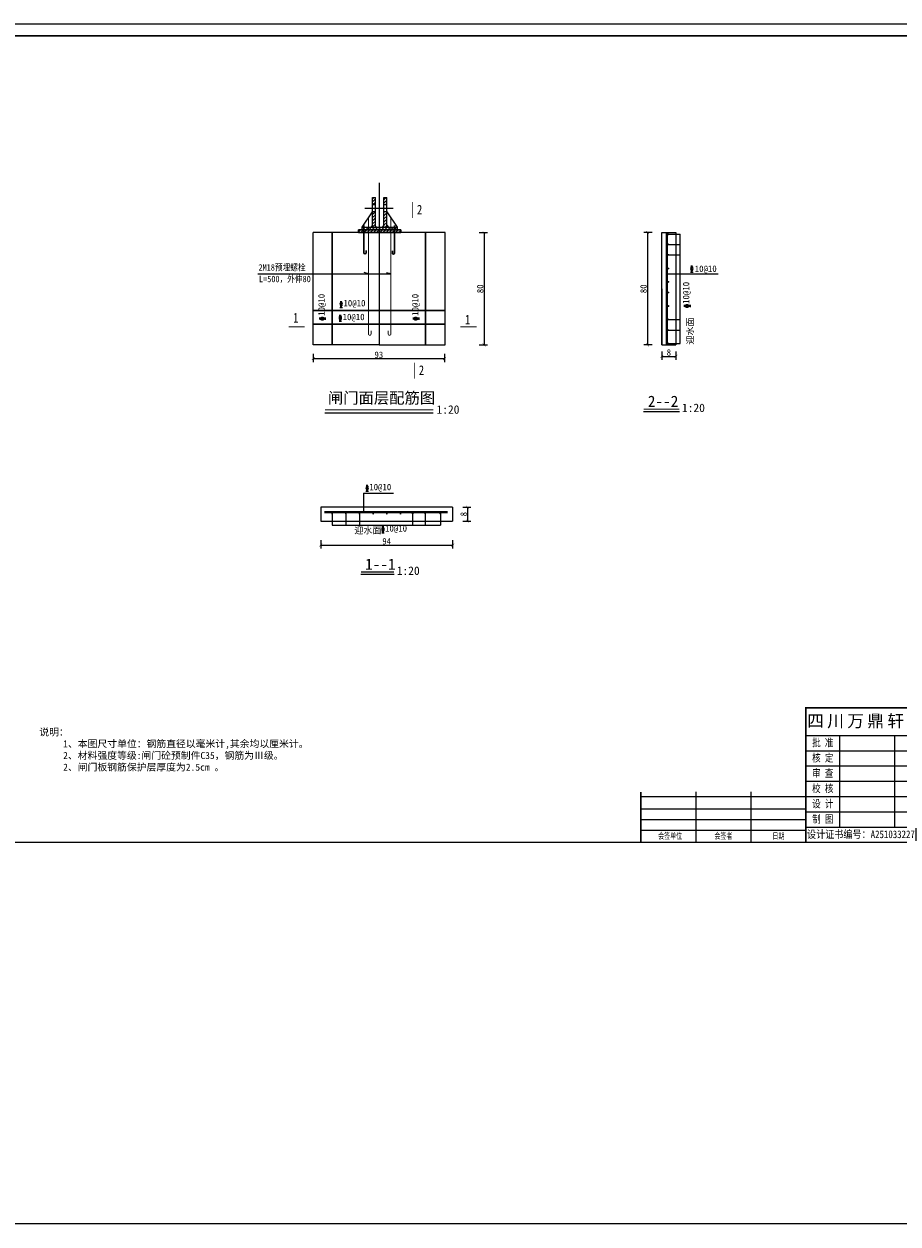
# Model space of a CAD drawing. Extents: x 36231 to 595326, y 3059 to 3871788.
# Tile 110 of 143: x 587985 to 588297, y 3866025 to 3866452. Entities that reach past the tile are written whole.
import ezdxf
from ezdxf.lldxf.tags import DXFTag

# ---------------------------------------------------------------- set-up
doc = ezdxf.new("R2010")
doc.units = 0
doc.header["$PDMODE"] = 32
doc.header["$PDSIZE"] = 0.2
doc.linetypes.add('CENTER', pattern=[50.8, 31.75, -6.35, 6.35, -6.35])
doc.layers.get('0').update_dxf_attribs({"linetype": 'CONTINUOUS'})
doc.layers.get('Defpoints').update_dxf_attribs({"linetype": 'CONTINUOUS'})
for name, color, linetype, lineweight in [('0.09标注线', 3, 'CONTINUOUS', 9), ('0.13文字', 3, 'CONTINUOUS', 13), ('图框１', 5, 'CONTINUOUS', 60), ('文字', 7, 'CONTINUOUS', 15), ('文字层', 7, 'CONTINUOUS', 15), ('标注线', 7, 'CONTINUOUS', 18), ('粗实线', 1, 'CONTINUOUS', 40), ('细实线', 3, 'CONTINUOUS', 20), ('细线', 7, 'CONTINUOUS', 15), ('轮廓西线', 1, 'CONTINUOUS', 15)]:
    doc.layers.add(name, color=color, linetype=linetype, lineweight=lineweight)
doc.layers.add('点划线', color=3, linetype='CENTER')
doc.layers.add('钢筋', color=1, linetype='CONTINUOUS')
doc.styles.add('-仿宋_GB2312', font='仿宋_GB2312_0.ttf')
doc.styles.add('CHX-1', font='tssdeng.shx', dxfattribs={"width": 0.7, "height": 300, "bigfont": 'atssdchn.shx'})
tags = doc.linetypes.add('DASHDOT2', pattern=[0.5, 0.25, -0.125, 0, -0.125]).pattern_tags.tags
tags[10:11] = [DXFTag(74, 4), DXFTag(75, 0), DXFTag(340, '0'), DXFTag(46, 1.0), DXFTag(50, 0.0), DXFTag(44, 0.0), DXFTag(45, 0.0)]
tags[8:9] = [DXFTag(74, 4), DXFTag(75, 0), DXFTag(340, '0'), DXFTag(46, 1.0), DXFTag(50, 0.0), DXFTag(44, 0.0), DXFTag(45, 0.0)]
tags[6:7] = [DXFTag(74, 4), DXFTag(75, 0), DXFTag(340, '0'), DXFTag(46, 1.0), DXFTag(50, 0.0), DXFTag(44, 0.0), DXFTag(45, 0.0)]
tags[4:5] = [DXFTag(74, 4), DXFTag(75, 0), DXFTag(340, '0'), DXFTag(46, 1.0), DXFTag(50, 0.0), DXFTag(44, 0.0), DXFTag(45, 0.0)]
doc.dimstyles.new('zzzz STANDARD', dxfattribs={"dimtxt": 2.3, "dimasz": 1, "dimexe": 1.25, "dimexo": 1.5, "dimgap": 0.2, "dimtad": 1, "dimdec": 0, "dimlfac": 10, "dimzin": 0, "dimdsep": 46, "dimtxsty": '-仿宋_GB2312', "dimblk": 'ARCHTICK', "dimcen": 0.09, "dimadec": 0, "dimazin": 0, "dimtfac": 1, "dimtdec": 0, "dimtix": 1, "dimtmove": 2, "dimatfit": 3, "dimfxl": 1.7, "dimfxlon": 1, "dimtolj": 1, "dimtzin": 0, "dimlwd": 9, "dimlwe": 9, "dimarcsym": 0})

# ---------------------------------------------------------------- blocks, each defined once
blk = doc.blocks.new('eesz')
at = {"layer": '图框１', "color": 7, "const_width": 0.467}
blk.add_lwpolyline([(25244.5, -497.6), (25244.5, -1980.6), (27344.5, -1980.6), (27344.5, -497.6)], close=True, dxfattribs=at)
blk.add_lwpolyline([(25244.5, -497.6), (25244.5, -1980.6), (27344.5, -1980.6), (27344.5, -497.6)], close=True, dxfattribs=at)
at = {"layer": '图框１', "color": 5, "const_width": 0.467}
blk.add_lwpolyline([(25244.5, -497.6), (25244.5, -1980.6), (27344.5, -1980.6), (27344.5, -497.6)], close=True, dxfattribs=at)
at = {"layer": '图框１', "color": 7}
blk.add_lwpolyline([(25322.3, -518.3, 3.11, 3.11, 0), (27318.5, -518.3, 2.59, 2.59, 0), (27318.5, -1954.6, 2.59, 2.59, 0), (25322.3, -1954.6, 2.59, 2.59, 0)], format="xyseb", close=True, dxfattribs=at)
blk.add_lwpolyline([(25322.3, -518.3, 3.11, 3.11, 0), (27318.5, -518.3, 2.59, 2.59, 0), (27318.5, -1954.6, 2.59, 2.59, 0), (25322.3, -1954.6, 2.59, 2.59, 0)], format="xyseb", close=True, dxfattribs=at)
at = {"layer": '图框１', "color": 5}
blk.add_lwpolyline([(25322.3, -518.3, 3.11, 3.11, 0), (27318.5, -518.3, 2.59, 2.59, 0), (27318.5, -1954.6, 2.59, 2.59, 0), (25322.3, -1954.6, 2.59, 2.59, 0)], format="xyseb", close=True, dxfattribs=at)
at = {"layer": '细线', "color": 7}
for p, q in [((26850.3, -1715.1), (27318.5, -1715.1)), ((26850.3, -1764.1), (27318.5, -1764.1)), ((26910.2, -1764.1), (26910.2, -1927.4)), ((27008.2, -1764.1), (27008.2, -1927.4)), ((27046.3, -1764.1), (27046.3, -1954.6)), ((27204.2, -1764.1), (27204.2, -1818.5)), ((26850.3, -1791.3), (27046.3, -1791.3)), ((27204.2, -1791.3), (27318.5, -1791.3)), ((26850.3, -1818.5), (27318.5, -1818.5)), ((26850.3, -1845.7), (27046.3, -1845.7)), ((26556.3, -1873), (26850.3, -1873)), ((26654.3, -1864.8), (26654.3, -1954.6)), ((26752.3, -1864.8), (26752.3, -1954.6)), ((26850.3, -1873), (27046.3, -1873)), ((26556.3, -1894.7), (26850.3, -1894.7)), ((26850.3, -1900.2), (27318.5, -1900.2)), ((27106.2, -1900.2), (27106.2, -1954.6)), ((27182.4, -1900.2), (27182.4, -1927.4)), ((27242.3, -1900.2), (27242.3, -1927.4)), ((26556.3, -1913.8), (26850.3, -1913.8)), ((26556.3, -1932.9), (26850.3, -1932.9)), ((26850.3, -1927.4), (27318.5, -1927.4))]:
    blk.add_line(p, q, dxfattribs=at)
at = {"layer": '细线', "color": 7, "const_width": 2.72}
for points in [[(27318.5, -1715.1), (26850.3, -1715.1), (26850.3, -1954.6)], [(26556.3, -1864.8), (26556.3, -1954.6)]]:
    blk.add_lwpolyline(points, dxfattribs=at)
at = {"layer": '文字', "color": 7, "line_spacing_factor": 0.5, "style": '-仿宋_GB2312'}
for s, insert, char_height, width, attachment_point in [('{\\fSimSun|b0|i0|c134|p2;\\T1.2;\\C256;四川万鼎轩建筑设计有限公司}', (27084.4, -1739.6), 21.778, 468.222, 5), ('{\\W0.8;批 准}', (26880.3, -1777.7), 13.611, 59.889, 5), ('{\\W0.8;招 标  设 计}', (27261.3, -1777.7), 13.611, 114.153, 5), ('{\\W0.8;核 定}', (26880.3, -1804.9), 13.611, 59.889, 5), ('{\\W0.8;土 建  部 分}', (27261.7, -1804.9), 13.611, 114.902, 5), ('{\\W0.8;审 查}', (26880.3, -1832.1), 13.611, 59.889, 5), ('{\\W0.8;校 核}', (26880.3, -1859.4), 13.611, 59.889, 5), ('{\\W0.8;设 计}', (26880.3, -1886.6), 13.611, 59.889, 5), ('{\\W0.8;制 图}', (26880.3, -1913.8), 13.611, 59.889, 5), ('{\\W0.8;比 例}', (27076.3, -1913.8), 13.611, 59.889, 5), ('见图', (27144.3, -1913.8), 13.61, 76.222, 5), ('{\\W0.8;日 期}', (27196.2, -1904.4), 13.611, 54.508, 1), ('2019.12', (27280.4, -1913.8), 13.61, 76.222, 5), ('{\\W0.7; 会签单位}', (26605.3, -1943.7), 10.889, 98, 5), ('{\\W0.7;会签者}', (26703.3, -1943.7), 10.889, 98, 5), ('{\\W0.7;日期}', (26801.3, -1943.7), 10.89, 98, 5), ('{\\W0.85;设计证书编号：A251033227}', (26948.3, -1941), 13.611, 196, 5), ('{\\W0.8;图 号}', (27060.1, -1931.7), 13.611, 54.508, 1)]:
    blk.add_mtext(s, dxfattribs=dict(at, insert=insert, char_height=char_height, width=width, attachment_point=attachment_point))
at = {"layer": '文字', "color": 7, "insert": (27125.3, -1791.3), "char_height": 5, "width": 157.889, "attachment_point": 5, "style": '-仿宋_GB2312'}
blk.add_mtext('新沂市2019年度农业水价综合改革计量设施配套\\P和农田水利工程维修养护项目\\P（2019年第二批省级以上水利发展资金和2018年\\P第二批省级以上水利发展资金剩余资金）', dxfattribs=at)
blk = doc.blocks.new('_ARCHTICK')
at = {"color": 0, "linetype": 'ByBlock', "const_width": 0.15}
blk.add_lwpolyline([(-0.5, -0.5), (0.5, 0.5)], dxfattribs=at)
blk = doc.blocks.new('*D2112')
at = {"layer": 'Defpoints', "color": 0, "lineweight": 13}
for p in [(588131.35, 3866280.18), (588131.35, 3866275.18), (588143.18, 3866275.18)]:
    blk.add_point(p, dxfattribs=at)
at = {"layer": '细实线', "color": 0, "lineweight": 9}
for p, q in [((588141.48, 3866280.18), (588144.43, 3866280.18)), ((588143.18, 3866280.18), (588143.18, 3866275.18)), ((588141.48, 3866275.18), (588144.43, 3866275.18))]:
    blk.add_line(p, q, dxfattribs=at)
for p, rotation in [((588143.18, 3866280.18), 90), ((588143.18, 3866275.18), 270)]:
    blk.add_blockref('_ARCHTICK', p, dxfattribs=dict(at, rotation=rotation))
at = {"layer": '细实线', "color": 0, "lineweight": 9, "insert": (588141.83, 3866277.68), "char_height": 2.3, "attachment_point": 5, "rotation": 90, "style": '-仿宋_GB2312'}
blk.add_mtext('\\A1;8', dxfattribs=at)
blk = doc.blocks.new('*D2113')
at = {"layer": 'Defpoints', "color": 0, "lineweight": 13}
for p in [(588212.44, 3866377.92), (588207.28, 3866337.92), (588212.44, 3866337.92)]:
    blk.add_point(p, dxfattribs=at)
at = {"layer": '细实线', "color": 0, "lineweight": 9}
for p, q in [((588208.98, 3866377.92), (588206.03, 3866377.92)), ((588207.28, 3866377.92), (588207.28, 3866337.92)), ((588208.98, 3866337.92), (588206.03, 3866337.92))]:
    blk.add_line(p, q, dxfattribs=at)
for p, rotation in [((588207.28, 3866377.92), 90), ((588207.28, 3866337.92), 270)]:
    blk.add_blockref('_ARCHTICK', p, dxfattribs=dict(at, rotation=rotation))
at = {"layer": '细实线', "color": 0, "lineweight": 9, "insert": (588205.93, 3866357.92), "char_height": 2.3, "attachment_point": 5, "rotation": 90, "style": '-仿宋_GB2312'}
blk.add_mtext('\\A1;80', dxfattribs=at)
blk = doc.blocks.new('*D2115')
at = {"layer": 'Defpoints', "color": 0, "lineweight": 13}
for p in [(588134.98, 3866377.92), (588134.98, 3866337.92), (588149.08, 3866337.92)]:
    blk.add_point(p, dxfattribs=at)
at = {"layer": '细实线', "color": 0, "lineweight": 9}
for p, q in [((588147.38, 3866377.92), (588150.33, 3866377.92)), ((588149.08, 3866377.92), (588149.08, 3866337.92)), ((588147.38, 3866337.92), (588150.33, 3866337.92))]:
    blk.add_line(p, q, dxfattribs=at)
for p, rotation in [((588149.08, 3866377.92), 90), ((588149.08, 3866337.92), 270)]:
    blk.add_blockref('_ARCHTICK', p, dxfattribs=dict(at, rotation=rotation))
at = {"layer": '细实线', "color": 0, "lineweight": 9, "insert": (588147.73, 3866357.92), "char_height": 2.3, "attachment_point": 5, "rotation": 90, "style": '-仿宋_GB2312'}
blk.add_mtext('\\A1;80', dxfattribs=at)

msp = doc.modelspace()

# ---------------------------------------------------------------- hatches: boundary and pattern name
at = {"layer": '标注线'}
h = msp.add_hatch(dxfattribs=at)
h.set_pattern_fill('ANSI31', scale=0.25, style=0)
h.set_pattern_definition([(45, (587312.7513, 3865735.95606), (-0.561266, 0.561266), [])])
h.paths.add_polyline_path([(588110.4, 3866390.42), (588109.4, 3866390.42), (588109.4, 3866387.9), (588110.4, 3866387.9)])
h.paths.add_polyline_path([(588109.4, 3866379.92), (588110.4, 3866379.92), (588110.4, 3866385.4), (588109.4, 3866385.4)])
h.paths.add_polyline_path([(588114.4, 3866390.42), (588113.4, 3866390.42), (588113.4, 3866387.9), (588114.4, 3866387.9)])
h.paths.add_polyline_path([(588114.4, 3866385.4), (588113.4, 3866385.4), (588113.4, 3866379.92), (588114.4, 3866379.92)])
h = msp.add_hatch(dxfattribs=at)
h.set_pattern_fill('ANSI31', scale=0.25, angle=90, style=0)
h.set_pattern_definition([(135, (586992.3776, 3865748.9232), (-0.561266, -0.561266), [])])
h.paths.add_polyline_path([(588105.65, 3866379.92), (588105.65, 3866378.92), (588118.15, 3866378.92), (588118.15, 3866379.92)])
h = msp.add_hatch(dxfattribs=at)
h.set_pattern_fill('ANSI31', scale=0.25, style=0)
h.set_pattern_definition([(45, (586992.3776, 3865748.9232), (-0.561266, 0.561266), [])])
h.paths.add_polyline_path([(588119.4, 3866378.92), (588104.4, 3866378.92), (588104.4, 3866377.92), (588119.4, 3866377.92)])
at = {"layer": '轮廓西线', "lineweight": 15}
for points in [[(588109.4, 3866380.63), (588109.4, 3866379.92), (588108.78, 3866379.92)], [(588110.4, 3866380.63), (588110.4, 3866379.92), (588111.01, 3866379.92)], [(588113.4, 3866380.63), (588113.4, 3866379.92), (588112.78, 3866379.92)], [(588114.4, 3866380.63), (588114.4, 3866379.92), (588115.01, 3866379.92)]]:
    msp.add_hatch(color=4, dxfattribs=at).paths.add_polyline_path(points)

# ---------------------------------------------------------------- linework, layer by layer
at = {"color": 7, "lineweight": 15}
msp.add_line((588212.44, 3866357.92), (588212.44, 3866337.92), dxfattribs=at)
at = {"layer": '0.09标注线', "lineweight": 13}
for p, q in [((588214.95, 3866346.97), (588219, 3866346.97)), ((588214.79, 3866343.22), (588219, 3866343.22)), ((588214.95, 3866338.4), (588219, 3866338.4)), ((588099.87, 3866277.7), (588099.87, 3866273.77)), ((588104.74, 3866277.7), (588104.74, 3866273.77)), ((588123.65, 3866277.7), (588123.65, 3866273.77)), ((588128.14, 3866277.7), (588128.14, 3866273.77))]:
    msp.add_line(p, q, dxfattribs=at)
at = {"layer": '0.13文字', "lineweight": 13}
for p, q in [((590756.67, 3866452.18), (583564.28, 3866452.18)), ((590756.67, 3866024.88), (583664.28, 3866024.88))]:
    msp.add_line(p, q, dxfattribs=at)
at = {"layer": '标注线', "color": 7}
for p, q in [((588092.37, 3866313.73), (588131.02, 3866313.73)), ((588205.96, 3866314.26), (588218.67, 3866314.26)), ((588105.25, 3866256.25), (588117.06, 3866256.25))]:
    msp.add_line(p, q, dxfattribs=at)
for points, const_width in [([(588123.55, 3866383.1), (588123.55, 3866388.84)], 0.28), ([(588085.22, 3866344.37), (588079.48, 3866344.37)], 0.28), ([(588146.41, 3866344.37), (588140.66, 3866344.37)], 0.28), ([(588124.23, 3866325.93), (588124.23, 3866331.67)], 0.28), ([(588092.37, 3866314.8), (588130.97, 3866314.8)], 0.4), ([(588205.96, 3866315.06), (588218.67, 3866315.06)], 0.4), ([(588105.25, 3866257.05), (588117.06, 3866257.05)], 0.4)]:
    msp.add_lwpolyline(points, dxfattribs=dict(at, const_width=const_width))
at = {"layer": '点划线', "color": 7, "ltscale": 0.2}
for p, q in [((588106.6, 3866386.65), (588116.24, 3866386.65)), ((588107.85, 3866386.65), (588117.49, 3866386.65))]:
    msp.add_line(p, q, dxfattribs=at)
at = {"layer": '细实线', "color": 1, "linetype": 'DASHDOT2', "ltscale": 9}
msp.add_line((588111.74, 3866395.66), (588111.74, 3866337.92), dxfattribs=at)
at = {"layer": '细实线', "color": 3, "lineweight": 9}
for p, q in [((588214.79, 3866377.32), (588219, 3866377.32)), ((588219, 3866338.4), (588219, 3866377.32)), ((588214.79, 3866373.74), (588219, 3866373.74)), ((588214.79, 3866370), (588219, 3866370)), ((588068.51, 3866363.2), (588115.9, 3866363.2)), ((588107.9, 3866363.2), (588106.33, 3866363.77)), ((588115.9, 3866363.2), (588114.35, 3866363.65)), ((588214.27, 3866363.31), (588232.45, 3866363.31)), ((588106.13, 3866285.16), (588106.13, 3866278.32)), ((588106.13, 3866285.15), (588116.88, 3866285.15)), ((588095.01, 3866277.86), (588095.01, 3866273.77)), ((588133.52, 3866277.7), (588133.52, 3866273.77)), ((588095.01, 3866273.77), (588133.52, 3866273.77))]:
    msp.add_line(p, q, dxfattribs=at)
at = {"layer": '轮廓西线', "color": 4, "lineweight": 15}
for p, q in [((588109.4, 3866379.92), (588109.4, 3866390.42)), ((588109.4, 3866390.42), (588110.4, 3866390.42)), ((588110.4, 3866379.92), (588110.4, 3866390.42)), ((588113.4, 3866379.92), (588113.4, 3866390.42)), ((588113.4, 3866390.42), (588114.4, 3866390.42)), ((588114.4, 3866379.92), (588114.4, 3866390.42)), ((588105.65, 3866379.92), (588109.4, 3866385.3)), ((588109.4, 3866387.9), (588110.4, 3866387.9)), ((588109.4, 3866385.4), (588110.4, 3866385.4)), ((588113.4, 3866387.9), (588114.4, 3866387.9)), ((588113.4, 3866385.4), (588114.4, 3866385.4)), ((588114.4, 3866385.3), (588118.15, 3866379.92)), ((588105.65, 3866379.92), (588118.15, 3866379.92)), ((588105.65, 3866378.92), (588105.65, 3866379.92)), ((588109.4, 3866380.63), (588108.78, 3866379.92)), ((588113.4, 3866380.63), (588112.78, 3866379.92)), ((588114.4, 3866380.63), (588115.01, 3866379.92)), ((588118.15, 3866379.92), (588118.15, 3866378.92)), ((588135.24, 3866377.92), (588088.24, 3866377.92)), ((588088.24, 3866337.92), (588088.24, 3866377.92)), ((588135.24, 3866337.92), (588135.24, 3866377.92)), ((588212.44, 3866337.92), (588212.44, 3866377.92)), ((588212.44, 3866377.92), (588217.44, 3866377.92)), ((588217.44, 3866377.92), (588217.44, 3866337.92)), ((588111.74, 3866337.92), (588088.24, 3866337.92)), ((588111.74, 3866337.92), (588135.24, 3866337.92)), ((588212.44, 3866337.92), (588217.44, 3866337.92)), ((588137.9, 3866280.18), (588090.9, 3866280.18)), ((588090.9, 3866280.18), (588090.9, 3866275.18)), ((588137.9, 3866280.18), (588137.9, 3866275.18)), ((588090.9, 3866275.18), (588137.9, 3866275.18))]:
    msp.add_line(p, q, dxfattribs=at)
at = {"layer": '钢筋', "color": 1, "lineweight": 30}
for p, q in [((588106.31, 3866380.42), (588106.31, 3866370.74)), ((588117.16, 3866380.42), (588117.16, 3866370.74)), ((588117.17, 3866380.32), (588117.17, 3866370.64)), ((588094.94, 3866377.92), (588094.94, 3866337.92)), ((588104.4, 3866377.92), (588104.4, 3866378.92)), ((588104.4, 3866378.92), (588119.4, 3866378.92)), ((588104.41, 3866377.93), (588119.41, 3866377.93)), ((588106.31, 3866377.92), (588117.16, 3866377.92)), ((588119.4, 3866378.92), (588119.4, 3866377.92)), ((588128.24, 3866377.92), (588128.24, 3866337.92)), ((588107.06, 3866371.52), (588107.06, 3866370.74)), ((588116.42, 3866371.42), (588116.42, 3866370.64)), ((588088.24, 3866350.24), (588135.24, 3866350.24)), ((588088.24, 3866345.33), (588135.24, 3866345.33))]:
    msp.add_line(p, q, dxfattribs=at)
at = {"layer": '钢筋', "color": 1, "lineweight": 40}
for p, q in [((588214.17, 3866377.92), (588214.17, 3866337.92)), ((588092.3, 3866278.32), (588136.11, 3866278.32))]:
    msp.add_line(p, q, dxfattribs=at)
at = {"layer": '钢筋', "color": 1, "lineweight": 30, "const_width": 0.3}
for points in [[(588107.9, 3866371.92), (588107.9, 3866383.65)], [(588115.9, 3866383.65), (588115.9, 3866371.92)], [(588107.9, 3866381.92), (588107.9, 3866341.85)], [(588115.9, 3866381.92), (588115.9, 3866341.85)], [(588108.85, 3866343.01), (588108.85, 3866341.85)], [(588114.95, 3866343.01), (588114.95, 3866341.85)]]:
    msp.add_lwpolyline(points, dxfattribs=at)
at = {"layer": '钢筋', "color": 1, "lineweight": 30, "const_width": 0.325}
for points in [[(588214.63, 3866377.32, 1), (588214.95, 3866377.32, 1)], [(588214.63, 3866373.74, 1), (588214.95, 3866373.74, 1)], [(588214.63, 3866370, 1), (588214.95, 3866370, 1)], [(588214.63, 3866365.18, 1), (588214.95, 3866365.18, 1)], [(588214.63, 3866360.36, 1), (588214.95, 3866360.36, 1)], [(588214.63, 3866356.61, 1), (588214.95, 3866356.61, 1)], [(588214.63, 3866351.79, 1), (588214.95, 3866351.79, 1)], [(588214.63, 3866346.97, 1), (588214.95, 3866346.97, 1)], [(588214.63, 3866343.22, 1), (588214.95, 3866343.22, 1)], [(588214.63, 3866338.4, 1), (588214.95, 3866338.4, 1)], [(588094.84, 3866277.86, 1), (588095.17, 3866277.86, 1)], [(588099.71, 3866277.86, 1), (588100.03, 3866277.86, 1)], [(588104.57, 3866277.86, 1), (588104.9, 3866277.86, 1)], [(588109.44, 3866277.86, 1), (588109.76, 3866277.86, 1)], [(588114.3, 3866277.86, 1), (588114.63, 3866277.86, 1)], [(588119.17, 3866277.86, 1), (588119.49, 3866277.86, 1)], [(588123.49, 3866277.86, 1), (588123.82, 3866277.86, 1)], [(588127.98, 3866277.86, 1), (588128.3, 3866277.86, 1)], [(588133.36, 3866277.86, 1), (588133.68, 3866277.86, 1)]]:
    msp.add_lwpolyline(points, format="xyb", close=True, dxfattribs=at)
at = {"layer": '钢筋', "color": 1, "lineweight": 30, "const_width": 0.3}
for points in [[(588107.9, 3866341.85, 1), (588108.85, 3866341.85)], [(588115.9, 3866341.85, -1), (588114.95, 3866341.85)]]:
    msp.add_lwpolyline(points, format="xyb", dxfattribs=at)
at = {"layer": '钢筋', "color": 1, "lineweight": 30}
for centre in [(588106.69, 3866370.74), (588116.8, 3866370.64)]:
    msp.add_arc(centre, 0.374, 180, 0, dxfattribs=at)

# ---------------------------------------------------------------- block references
at = {"layer": '文字层', "xscale": 0.1999999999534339, "yscale": 0.2000000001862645, "zscale": 0.2}
msp.add_blockref('eesz', (582893.71, 3866551.7), dxfattribs=at)

# ---------------------------------------------------------------- texts
at = {"layer": '粗实线', "insert": (587990.64, 3866201.31), "char_height": 2.5, "width": 112.5675, "attachment_point": 1, "style": '-仿宋_GB2312'}
msp.add_mtext('{\\C0;说明：\\P     1、本图尺寸单位：钢筋直径以毫米计,其余均以厘米计。\\P     2、材料强度等级:闸门砼预制件C35，钢筋为Ⅲ级。\\P     2、闸门板钢筋保护层厚度为2.5cm 。}', dxfattribs=at)
at = {"layer": '细实线', "color": 7, "style": '-仿宋_GB2312', "width": 0.8}
for s, p in [('2', (588125.18, 3866384.39)), ('1', (588081.09, 3866345.91)), ('1', (588142.33, 3866345.22)), ('2', (588125.85, 3866327.21))]:
    msp.add_text(s, height=3.45, dxfattribs=at).set_placement(p)
at = {"layer": '细实线', "color": 3, "lineweight": 9}
for s, style, width, p in [('2M18预埋螺栓', '-仿宋_GB2312', 0.85, (588068.73, 3866364.39)), ('L=500，外伸80', '-仿宋_GB2312', 0.85, (588068.92, 3866360.28)), ('\x84', 'CHX-1', 0.62, (588106.85, 3866285.8)), ('\x84', 'CHX-1', 0.62, (588112.47, 3866271.07))]:
    msp.add_text(s, height=2.3, dxfattribs=dict(at, style=style, width=width)).set_placement(p)
at = {"layer": '细实线', "style": 'CHX-1', "width": 0.62}
for p in [(588222.51, 3866363.9), (588097.59, 3866351.27), (588097.29, 3866346.37)]:
    msp.add_text('\x84', height=2.3, dxfattribs=at).set_placement(p)
at = {"layer": '细实线', "color": 3, "lineweight": 9, "style": 'CHX-1', "width": 0.62}
msp.add_text('\x84', height=2.3, rotation=90, dxfattribs=at).set_placement((588222.59, 3866351.19))
at = {"layer": '细实线', "style": 'CHX-1', "width": 0.62}
for p in [(588092.64, 3866346.66), (588125.97, 3866346.66)]:
    msp.add_text('\x84', height=2.3, rotation=90, dxfattribs=at).set_placement(p)
at = {"layer": '细实线', "style": '-仿宋_GB2312'}
for s, insert, char_height, width, attachment_point in [('10@10', (588224.16, 3866366.23), 2.3, 19.6351, 1), ('10@10', (588099.01, 3866351.16), 2.3, 19.6351, 7), ('10@10', (588098.71, 3866346.25), 2.3, 19.6351, 7), ('{\\C0;闸门面层配筋图}', (588093.47, 3866321.06), 4, 45.5091, 1), ('{\\C0;2--2}', (588207.43, 3866319.86), 4, 45.5091, 1), ('{\\C0;1:20}', (588132.17, 3866316.43), 3, 15.2212, 1), ('{\\C0;1:20}', (588219.61, 3866317.03), 3, 15.2212, 1), ('10@10', (588108.21, 3866285.69), 2.3, 19.6351, 7), ('迎水面', (588102.88, 3866270.46), 2.3, 19.6351, 7), ('10@10', (588113.84, 3866270.95), 2.3, 19.6351, 7), ('{\\C0;1--1}', (588106.71, 3866261.85), 4, 45.5091, 1), ('{\\C0;1:20}', (588118, 3866259.02), 3, 15.2212, 1)]:
    msp.add_mtext(s, dxfattribs=dict(at, insert=insert, char_height=char_height, width=width, attachment_point=attachment_point))
at = {"layer": '细实线', "char_height": 2.3, "width": 19.6351, "attachment_point": 7, "rotation": 90, "style": '-仿宋_GB2312'}
for s, insert in [('10@10', (588092.82, 3866348.31)), ('10@10', (588126.23, 3866348.31)), ('10@10', (588222.71, 3866352.56)), ('迎水面', (588223.95, 3866338.04))]:
    msp.add_mtext(s, dxfattribs=dict(at, insert=insert))

# ---------------------------------------------------------------- dimensions: what is measured, and where the dimension line sits
at = {"layer": '细实线', "lineweight": 9}
for base, p1, p2, picture, middle in [((588149.08, 3866337.92), (588134.98, 3866377.92), (588134.98, 3866337.92), '*D2115', (588147.73, 3866357.92)), ((588207.28, 3866337.92), (588212.44, 3866377.92), (588212.44, 3866337.92), '*D2113', (588205.93, 3866357.92))]:
    dim = msp.add_linear_dim(base=base, p1=p1, p2=p2, angle=90, dimstyle='zzzz STANDARD', override={"dimlfac": 2}, dxfattribs=at)
    dim.commit()
    dim.dimension.update_dxf_attribs({"geometry": picture, "text_midpoint": middle})
for base, p1, p2 in [((588134.98, 3866333.05), (588088.24, 3866337.92), (588134.98, 3866337.92)), ((588137.9, 3866266.65), (588090.9, 3866275.18), (588137.9, 3866275.18))]:
    msp.add_linear_dim(base=base, p1=p1, p2=p2, dimstyle='zzzz STANDARD', override={"dimlfac": 2}, dxfattribs=at).render()
msp.add_linear_dim(base=(588217.44, 3866333.87), p1=(588212.44, 3866340.01), p2=(588217.44, 3866340.01), text='8', dimstyle='zzzz STANDARD', override={"dimlfac": 2}, dxfattribs=at).render()
dim = msp.add_linear_dim(base=(588143.18, 3866275.18), p1=(588131.35, 3866280.18), p2=(588131.35, 3866275.18), angle=90, text='8', dimstyle='zzzz STANDARD', override={"dimlfac": 2}, dxfattribs=at)
dim.commit()
dim.dimension.update_dxf_attribs({"geometry": '*D2112', "text_midpoint": (588141.83, 3866277.68)})

doc.saveas('drawing.dxf')
